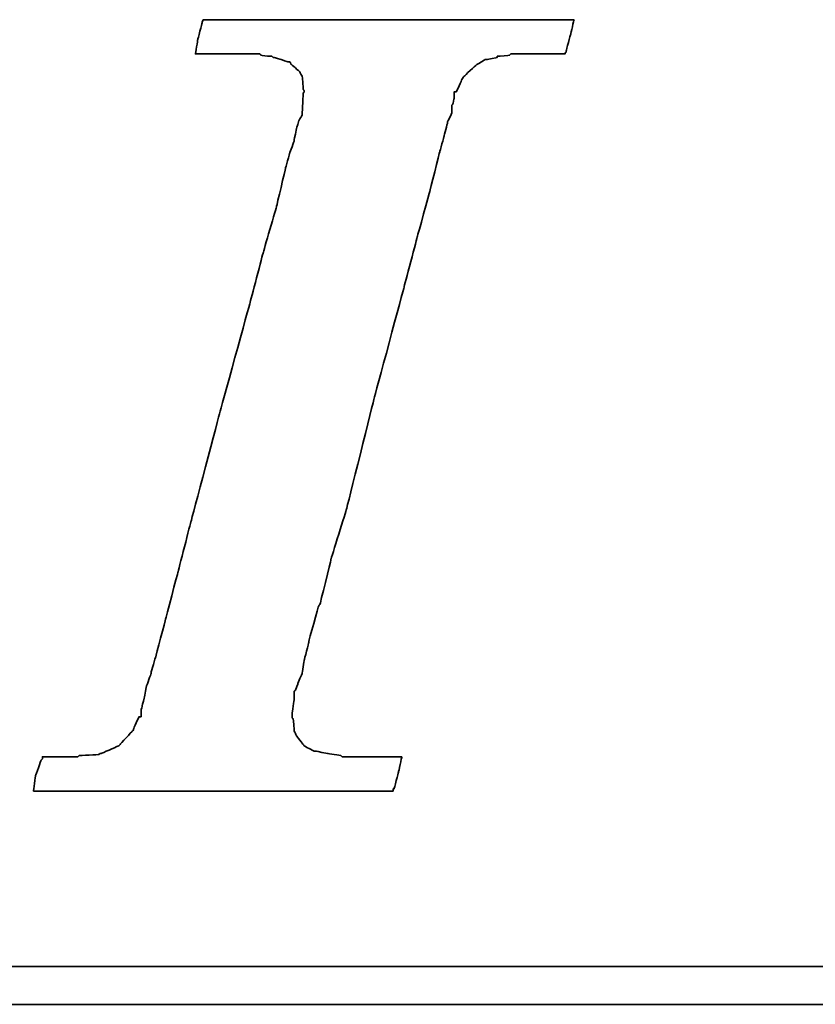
# Model space of a CAD drawing. Header units: millimetres. Extents: x 1 to 139, y 1 to 85.
# Tile 32 of 49: x 121.59 to 122.61, y 41.61 to 42.86. Entities that reach past the tile are written whole.
import ezdxf

# ---------------------------------------------------------------- set-up
doc = ezdxf.new("R2010")
doc.units = ezdxf.units.MM
doc.header["$LTSCALE"] = 0.05
doc.layers.add('DIM', color=4, linetype='CONTINUOUS')
doc.layers.add('layer 1', color=7, linetype='CONTINUOUS')

# ---------------------------------------------------------------- blocks, each defined once
blk = doc.blocks.new('TBI MOTION logo(完整正式版)')
at = {"layer": 'layer 1', "color": 22, "lineweight": 35}
for points, knots in [([(-40.59125, -7.94375), (-40.59125, -7.94375), (-40.97375, -7.94375), (-40.97375, -7.94375), (-40.97375, -7.94375), (-40.97375, -7.94375), (-41.38125, -7.94375), (-41.38125, -7.94375), (-41.38125, -7.94375), (-41.38125, -7.94375), (-41.54875, -7.94375), (-41.54875, -7.94375), (-41.54875, -7.94375), (-41.54875, -7.94375), (-41.59875, -7.94375), (-41.59875, -7.94375), (-41.59875, -7.94375), (-41.59875, -7.94375), (-41.88375, -7.94375), (-41.88375, -7.94375), (-41.88375, -7.94375), (-41.88375, -7.94375), (-41.90875, -7.91875), (-41.90875, -7.91875), (-41.90875, -7.91875), (-41.90875, -7.91875), (-42.19875, -7.87125), (-42.19875, -7.87125), (-42.19875, -7.87125), (-42.19875, -7.87125), (-42.43875, -7.82375), (-42.43875, -7.82375), (-42.43875, -7.82375), (-42.43875, -7.82375), (-42.45875, -7.82375), (-42.45875, -7.82375), (-42.45875, -7.82375), (-42.45875, -7.82375), (-42.48625, -7.82375), (-42.48625, -7.82375), (-42.48625, -7.82375), (-42.48625, -7.82375), (-42.67625, -7.72375), (-42.67625, -7.72375), (-42.67625, -7.72375), (-42.67625, -7.72375), (-42.70125, -7.70375), (-42.70125, -7.70375), (-42.70125, -7.70375), (-42.70125, -7.70375), (-42.72375, -7.67875), (-42.72375, -7.67875), (-42.72375, -7.67875), (-42.72375, -7.67875), (-42.86875, -7.48875), (-42.86875, -7.48875), (-42.86875, -7.48875), (-42.86875, -7.48875), (-42.89375, -7.43875), (-42.89375, -7.43875), (-42.89375, -7.43875), (-42.89375, -7.43875), (-42.91875, -7.38875), (-42.91875, -7.38875), (-42.91875, -7.38875), (-42.91875, -7.38875), (-42.93875, -7.12875), (-42.93875, -7.12875), (-42.93875, -7.12875), (-42.93875, -7.12875), (-42.96375, -7.10375), (-42.96375, -7.10375), (-42.96375, -7.10375), (-42.96375, -7.10375), (-42.96375, -7.05375), (-42.96375, -7.05375), (-42.96375, -7.05375), (-42.96375, -7.05375), (-42.96375, -7.00875), (-42.96375, -7.00875), (-42.96375, -7.00875), (-42.96375, -7.00875), (-42.91875, -6.69625), (-42.91875, -6.69625), (-42.91875, -6.69625), (-42.91875, -6.69625), (-42.91875, -6.62375), (-42.91875, -6.62375), (-42.91875, -6.62375), (-42.91875, -6.62375), (-42.91875, -6.59625), (-42.91875, -6.59625), (-42.91875, -6.59625), (-42.91875, -6.59625), (-42.91875, -6.57375), (-42.91875, -6.57375), (-42.91875, -6.57375), (-42.91875, -6.57375), (-42.91875, -6.52875), (-42.91875, -6.52875), (-42.91875, -6.52875), (-42.91875, -6.52875), (-42.89375, -6.50375), (-42.89375, -6.50375), (-42.89375, -6.50375), (-42.89375, -6.50375), (-42.84375, -6.38375), (-42.84375, -6.38375), (-42.84375, -6.38375), (-42.84375, -6.38375), (-42.84375, -6.35875), (-42.84375, -6.35875), (-42.84375, -6.35875), (-42.84375, -6.35875), (-42.74625, -6.14375), (-42.74625, -6.14375), (-42.74625, -6.14375), (-42.74625, -6.14375), (-42.70125, -5.85375), (-42.70125, -5.85375), (-42.70125, -5.85375), (-42.70125, -5.85375), (-42.60375, -5.47125), (-42.60375, -5.47125), (-42.60375, -5.47125), (-42.60375, -5.47125), (-42.60375, -5.44875), (-42.60375, -5.44875), (-42.60375, -5.44875), (-42.60375, -5.44875), (-42.38875, -4.67875), (-42.38875, -4.67875), (-42.38875, -4.67875), (-42.38875, -4.67875), (-42.36375, -4.65375), (-42.36375, -4.65375), (-42.36375, -4.65375), (-42.36375, -4.65375), (-42.12375, -3.69625), (-42.12375, -3.69625), (-42.12375, -3.69625), (-42.12375, -3.69625), (-42.12375, -3.67374), (-42.12375, -3.67374), (-42.12375, -3.67374), (-42.12375, -3.67374), (-41.78875, -2.59374), (-41.78875, -2.59374), (-41.78875, -2.59374), (-41.78875, -2.59374), (-41.18875, -0.19375), (-41.18875, -0.19375), (-41.18875, -0.19375), (-41.18875, -0.19375), (-40.54375, 2.20624), (-40.54375, 2.20624), (-40.54375, 2.20624), (-40.54375, 2.20624), (-40.25375, 3.30875), (-40.25375, 3.30875), (-40.25375, 3.30875), (-40.25375, 3.30875), (-39.98875, 4.27125), (-39.98875, 4.27125), (-39.98875, 4.27125), (-39.98875, 4.27125), (-39.77375, 5.13125), (-39.77375, 5.13125), (-39.77375, 5.13125), (-39.77375, 5.13125), (-39.67875, 5.47125), (-39.67875, 5.47125), (-39.67875, 5.47125), (-39.67875, 5.47125), (-39.60375, 5.75625), (-39.60375, 5.75625), (-39.60375, 5.75625), (-39.60375, 5.75625), (-39.60375, 5.78125), (-39.60375, 5.78125), (-39.60375, 5.78125), (-39.60375, 5.78125), (-39.50875, 5.97125), (-39.50875, 5.97125), (-39.50875, 5.97125), (-39.50875, 5.97125), (-39.50875, 6.13875), (-39.50875, 6.13875), (-39.50875, 6.13875), (-39.50875, 6.13875), (-39.48625, 6.16625), (-39.48625, 6.16625), (-39.48625, 6.16625), (-39.48625, 6.16625), (-39.46125, 6.28625), (-39.46125, 6.28625), (-39.46125, 6.28625), (-39.46125, 6.28625), (-39.46125, 6.42625), (-39.46125, 6.42625), (-39.46125, 6.42625), (-39.46125, 6.42625), (-39.41375, 6.42625), (-39.41375, 6.42625), (-39.41375, 6.42625), (-39.41375, 6.42625), (-39.29375, 6.69125), (-39.29375, 6.69125), (-39.29375, 6.69125), (-39.29375, 6.69125), (-39.26875, 6.74125), (-39.26875, 6.74125), (-39.26875, 6.74125), (-39.26875, 6.74125), (-39.24375, 6.76625), (-39.24375, 6.76625), (-39.24375, 6.76625), (-39.24375, 6.76625), (-38.98375, 7.00624), (-38.98375, 7.00624), (-38.98375, 7.00624), (-38.98375, 7.00624), (-38.95625, 7.02624), (-38.95625, 7.02624), (-38.95625, 7.02624), (-38.95625, 7.02624), (-38.78875, 7.12624), (-38.78875, 7.12624), (-38.78875, 7.12624), (-38.78875, 7.12624), (-38.76375, 7.12624), (-38.76375, 7.12624), (-38.76375, 7.12624), (-38.76375, 7.12624), (-38.74375, 7.12624), (-38.74375, 7.12624), (-38.74375, 7.12624), (-38.74375, 7.12624), (-38.52875, 7.17125), (-38.52875, 7.17125), (-38.52875, 7.17125), (-38.52875, 7.17125), (-38.52875, 7.19624), (-38.52875, 7.19624), (-38.52875, 7.19624), (-38.52875, 7.19624), (-38.50375, 7.19624), (-38.50375, 7.19624), (-38.50375, 7.19624), (-38.50375, 7.19624), (-38.26125, 7.21875), (-38.26125, 7.21875), (-38.26125, 7.21875), (-38.26125, 7.21875), (-38.23875, 7.24624), (-38.23875, 7.24624), (-38.23875, 7.24624), (-38.23875, 7.24624), (-38.21625, 7.24624), (-38.21625, 7.24624), (-38.21625, 7.24624), (-38.21625, 7.24624), (-38.18875, 7.24624), (-38.18875, 7.24624), (-38.18875, 7.24624), (-38.18875, 7.24624), (-37.90375, 7.24624), (-37.90375, 7.24624), (-37.90375, 7.24624), (-37.90375, 7.24624), (-37.85375, 7.24624), (-37.85375, 7.24624), (-37.85375, 7.24624), (-37.85375, 7.24624), (-37.75875, 7.24624), (-37.75875, 7.24624), (-37.75875, 7.24624), (-37.75875, 7.24624), (-37.42375, 7.24624), (-37.42375, 7.24624), (-37.42375, 7.24624), (-37.42375, 7.24624), (-37.08875, 7.24624), (-37.08875, 7.24624), (-37.08875, 7.24624), (-37.08875, 7.24624), (-37.06375, 7.24624), (-37.06375, 7.24624), (-37.06375, 7.24624), (-37.06375, 7.24624), (-37.06375, 7.26624), (-37.06375, 7.26624), (-37.06375, 7.26624), (-37.06375, 7.26624), (-37.03875, 7.29125), (-37.03875, 7.29125), (-37.03875, 7.29125), (-37.03875, 7.29125), (-37.03875, 7.31625), (-37.03875, 7.31625), (-37.03875, 7.31625), (-37.03875, 7.31625), (-36.94125, 7.67625), (-36.94125, 7.67625), (-36.94125, 7.67625), (-36.94125, 7.67625), (-36.86875, 7.98625), (-36.86875, 7.98625), (-36.86875, 7.98625), (-36.86875, 7.98625), (-36.98875, 7.98625), (-36.98875, 7.98625), (-36.98875, 7.98625), (-36.98875, 7.98625), (-37.42375, 7.98625), (-37.42375, 7.98625), (-37.42375, 7.98625), (-37.42375, 7.98625), (-37.94875, 7.98625), (-37.94875, 7.98625), (-37.94875, 7.98625), (-37.94875, 7.98625), (-38.57375, 7.98625), (-38.57375, 7.98625), (-38.57375, 7.98625), (-38.57375, 7.98625), (-39.29375, 7.98625), (-39.29375, 7.98625), (-39.29375, 7.98625), (-39.29375, 7.98625), (-40.82875, 7.98625), (-40.82875, 7.98625), (-40.82875, 7.98625), (-40.82875, 7.98625), (-42.36375, 7.98625), (-42.36375, 7.98625), (-42.36375, 7.98625), (-42.36375, 7.98625), (-43.08375, 7.98625), (-43.08375, 7.98625), (-43.08375, 7.98625), (-43.08375, 7.98625), (-43.70875, 7.98625), (-43.70875, 7.98625), (-43.70875, 7.98625), (-43.70875, 7.98625), (-44.23375, 7.98625), (-44.23375, 7.98625), (-44.23375, 7.98625), (-44.23375, 7.98625), (-44.66875, 7.98625), (-44.66875, 7.98625), (-44.66875, 7.98625), (-44.66875, 7.98625), (-44.88375, 7.98625), (-44.88375, 7.98625), (-44.88375, 7.98625), (-44.88375, 7.98625), (-44.90875, 7.94125), (-44.90875, 7.94125), (-44.90875, 7.94125), (-44.90875, 7.94125), (-44.90875, 7.91625), (-44.90875, 7.91625), (-44.90875, 7.91625), (-44.90875, 7.91625), (-45.00375, 7.55625), (-45.00375, 7.55625), (-45.00375, 7.55625), (-45.00375, 7.55625), (-45.05375, 7.24624), (-45.05375, 7.24624), (-45.05375, 7.24624), (-45.05375, 7.24624), (-44.61875, 7.24624), (-44.61875, 7.24624), (-44.61875, 7.24624), (-44.61875, 7.24624), (-44.11375, 7.24624), (-44.11375, 7.24624), (-44.11375, 7.24624), (-44.11375, 7.24624), (-43.99375, 7.24624), (-43.99375, 7.24624), (-43.99375, 7.24624), (-43.99375, 7.24624), (-43.94625, 7.24624), (-43.94625, 7.24624), (-43.94625, 7.24624), (-43.94625, 7.24624), (-43.92374, 7.24624), (-43.92374, 7.24624), (-43.92374, 7.24624), (-43.92374, 7.24624), (-43.65875, 7.24624), (-43.65875, 7.24624), (-43.65875, 7.24624), (-43.65875, 7.24624), (-43.63875, 7.21875), (-43.63875, 7.21875), (-43.63875, 7.21875), (-43.63875, 7.21875), (-43.46875, 7.19624), (-43.46875, 7.19624), (-43.46875, 7.19624), (-43.46875, 7.19624), (-43.39875, 7.19624), (-43.39875, 7.19624), (-43.39875, 7.19624), (-43.39875, 7.19624), (-43.37125, 7.17125), (-43.37125, 7.17125), (-43.37125, 7.17125), (-43.37125, 7.17125), (-43.34875, 7.17125), (-43.34875, 7.17125), (-43.34875, 7.17125), (-43.34875, 7.17125), (-43.20375, 7.12624), (-43.20375, 7.12624), (-43.20375, 7.12624), (-43.20375, 7.12624), (-43.05875, 7.07624), (-43.05875, 7.07624), (-43.05875, 7.07624), (-43.05875, 7.07624), (-43.01375, 7.07624), (-43.01375, 7.07624), (-43.01375, 7.07624), (-43.01375, 7.07624), (-42.98875, 7.02624), (-42.98875, 7.02624), (-42.98875, 7.02624), (-42.98875, 7.02624), (-42.79875, 6.86125), (-42.79875, 6.86125), (-42.79875, 6.86125), (-42.79875, 6.86125), (-42.77375, 6.81125), (-42.77375, 6.81125), (-42.77375, 6.81125), (-42.77375, 6.81125), (-42.74625, 6.76625), (-42.74625, 6.76625), (-42.74625, 6.76625), (-42.74625, 6.76625), (-42.72375, 6.47625), (-42.72375, 6.47625), (-42.72375, 6.47625), (-42.72375, 6.47625), (-42.70125, 6.45124), (-42.70125, 6.45124), (-42.70125, 6.45124), (-42.70125, 6.45124), (-42.70125, 6.42625), (-42.70125, 6.42625), (-42.70125, 6.42625), (-42.70125, 6.42625), (-42.72375, 6.40625), (-42.72375, 6.40625), (-42.72375, 6.40625), (-42.72375, 6.40625), (-42.74625, 5.97125), (-42.74625, 5.97125), (-42.74625, 5.97125), (-42.74625, 5.97125), (-42.74625, 5.94625), (-42.74625, 5.94625), (-42.74625, 5.94625), (-42.74625, 5.94625), (-42.74625, 5.92625), (-42.74625, 5.92625), (-42.74625, 5.92625), (-42.74625, 5.92625), (-42.77375, 5.87625), (-42.77375, 5.87625), (-42.77375, 5.87625), (-42.77375, 5.87625), (-42.81875, 5.80625), (-42.81875, 5.80625), (-42.81875, 5.80625), (-42.81875, 5.80625), (-42.86875, 5.63625), (-42.86875, 5.63625), (-42.86875, 5.63625), (-42.86875, 5.63625), (-42.91875, 5.39625), (-42.91875, 5.39625), (-42.91875, 5.39625), (-42.91875, 5.39625), (-42.91875, 5.37124), (-42.91875, 5.37124), (-42.91875, 5.37124), (-42.91875, 5.37124), (-43.01375, 5.10874), (-43.01375, 5.10874), (-43.01375, 5.10874), (-43.01375, 5.10874), (-43.10875, 4.77124), (-43.10875, 4.77124), (-43.10875, 4.77124), (-43.10875, 4.77124), (-43.29875, 3.95625), (-43.29875, 3.95625), (-43.29875, 3.95625), (-43.29875, 3.95625), (-43.58875, 2.95125), (-43.58875, 2.95125), (-43.58875, 2.95125), (-43.58875, 2.95125), (-43.87375, 1.87125), (-43.87375, 1.87125), (-43.87375, 1.87125), (-43.87375, 1.87125), (-44.52625, -0.50374), (-44.52625, -0.50374), (-44.52625, -0.50374), (-44.52625, -0.50374), (-45.14875, -2.85375), (-45.14875, -2.85375), (-45.14875, -2.85375), (-45.14875, -2.85375), (-45.43375, -3.95875), (-45.43375, -3.95875), (-45.43375, -3.95875), (-45.43375, -3.95875), (-45.69875, -4.96875), (-45.69875, -4.96875), (-45.69875, -4.96875), (-45.69875, -4.96875), (-45.91375, -5.78375), (-45.91375, -5.78375), (-45.91375, -5.78375), (-45.91375, -5.78375), (-46.01375, -6.11875), (-46.01375, -6.11875), (-46.01375, -6.11875), (-46.01375, -6.11875), (-46.01375, -6.14375), (-46.01375, -6.14375), (-46.01375, -6.14375), (-46.01375, -6.14375), (-46.10875, -6.40875), (-46.10875, -6.40875), (-46.10875, -6.40875), (-46.10875, -6.40875), (-46.15375, -6.64875), (-46.15375, -6.64875), (-46.15375, -6.64875), (-46.15375, -6.64875), (-46.20375, -6.83875), (-46.20375, -6.83875), (-46.20375, -6.83875), (-46.20375, -6.83875), (-46.22875, -6.93375), (-46.22875, -6.93375), (-46.22875, -6.93375), (-46.22875, -6.93375), (-46.22875, -7.07875), (-46.22875, -7.07875), (-46.22875, -7.07875), (-46.22875, -7.07875), (-46.27375, -7.07875), (-46.27375, -7.07875), (-46.27375, -7.07875), (-46.27375, -7.07875), (-46.39375, -7.34375), (-46.39375, -7.34375), (-46.39375, -7.34375), (-46.39375, -7.34375), (-46.39375, -7.36875), (-46.39375, -7.36875), (-46.39375, -7.36875), (-46.39375, -7.36875), (-46.42125, -7.38875), (-46.42125, -7.38875), (-46.42125, -7.38875), (-46.42125, -7.38875), (-46.68375, -7.67875), (-46.68375, -7.67875), (-46.68375, -7.67875), (-46.68375, -7.67875), (-46.70875, -7.70375), (-46.70875, -7.70375), (-46.70875, -7.70375), (-46.70875, -7.70375), (-46.75375, -7.72375), (-46.75375, -7.72375), (-46.75375, -7.72375), (-46.75375, -7.72375), (-47.08875, -7.87125), (-47.08875, -7.87125), (-47.08875, -7.87125), (-47.08875, -7.87125), (-47.11625, -7.87125), (-47.11625, -7.87125), (-47.11625, -7.87125), (-47.11625, -7.87125), (-47.13875, -7.89375), (-47.13875, -7.89375), (-47.13875, -7.89375), (-47.13875, -7.89375), (-47.56875, -7.91875), (-47.56875, -7.91875), (-47.56875, -7.91875), (-47.56875, -7.91875), (-47.59625, -7.94375), (-47.59625, -7.94375), (-47.59625, -7.94375), (-47.59625, -7.94375), (-47.64375, -7.94375), (-47.64375, -7.94375), (-47.64375, -7.94375), (-47.64375, -7.94375), (-47.73625, -7.94375), (-47.73625, -7.94375), (-47.73625, -7.94375), (-47.73625, -7.94375), (-48.07375, -7.94375), (-48.07375, -7.94375), (-48.07375, -7.94375), (-48.07375, -7.94375), (-48.36125, -7.94375), (-48.36125, -7.94375), (-48.36125, -7.94375), (-48.36125, -7.94375), (-48.36125, -7.96625), (-48.36125, -7.96625), (-48.36125, -7.96625), (-48.36125, -7.96625), (-48.36125, -7.99125), (-48.36125, -7.99125), (-48.36125, -7.99125), (-48.36125, -7.99125), (-48.38875, -8.01375), (-48.38875, -8.01375), (-48.38875, -8.01375), (-48.38875, -8.01375), (-48.50875, -8.34875), (-48.50875, -8.34875), (-48.50875, -8.34875), (-48.50875, -8.34875), (-48.55375, -8.68625), (-48.55375, -8.68625), (-48.55375, -8.68625), (-48.55375, -8.68625), (-48.45875, -8.68625), (-48.45875, -8.68625), (-48.45875, -8.68625), (-48.45875, -8.68625), (-48.07375, -8.68625), (-48.07375, -8.68625), (-48.07375, -8.68625), (-48.07375, -8.68625), (-47.52375, -8.68625), (-47.52375, -8.68625), (-47.52375, -8.68625), (-47.52375, -8.68625), (-46.92375, -8.68625), (-46.92375, -8.68625), (-46.92375, -8.68625), (-46.92375, -8.68625), (-46.25375, -8.68625), (-46.25375, -8.68625), (-46.25375, -8.68625), (-46.25375, -8.68625), (-46.20375, -8.68625), (-46.20375, -8.68625), (-46.20375, -8.68625), (-46.20375, -8.68625), (-44.71375, -8.68625), (-44.71375, -8.68625), (-44.71375, -8.68625), (-44.71375, -8.68625), (-43.22875, -8.68625), (-43.22875, -8.68625), (-43.22875, -8.68625), (-43.22875, -8.68625), (-42.55875, -8.68625), (-42.55875, -8.68625), (-42.55875, -8.68625), (-42.55875, -8.68625), (-42.50875, -8.68625), (-42.50875, -8.68625), (-42.50875, -8.68625), (-42.50875, -8.68625), (-41.93375, -8.68625), (-41.93375, -8.68625), (-41.93375, -8.68625), (-41.93375, -8.68625), (-41.38125, -8.68625), (-41.38125, -8.68625), (-41.38125, -8.68625), (-41.38125, -8.68625), (-40.97375, -8.68625), (-40.97375, -8.68625), (-40.97375, -8.68625), (-40.97375, -8.68625), (-40.78125, -8.68625), (-40.78125, -8.68625), (-40.78125, -8.68625), (-40.78125, -8.68625), (-40.78125, -8.63875), (-40.78125, -8.63875), (-40.78125, -8.63875), (-40.78125, -8.63875), (-40.75875, -8.63875), (-40.75875, -8.63875), (-40.75875, -8.63875), (-40.75875, -8.63875), (-40.66375, -8.27875), (-40.66375, -8.27875), (-40.66375, -8.27875), (-40.66375, -8.27875), (-40.59125, -7.94375), (-40.59125, -7.94375)], [0, 0, 0, 0, 0.00558659, 0.00558659, 0.00558659, 0.0055866, 0.01117318, 0.01117318, 0.01117318, 0.01117319, 0.01675978, 0.01675978, 0.01675978, 0.01675979, 0.02234637, 0.02234637, 0.02234637, 0.02234638, 0.02793296, 0.02793296, 0.02793296, 0.02793297, 0.03351955, 0.03351955, 0.03351955, 0.03351956, 0.03910615, 0.03910615, 0.03910615, 0.03910616, 0.04469274, 0.04469274, 0.04469274, 0.04469275, 0.05027933, 0.05027933, 0.05027933, 0.05027934, 0.05586592, 0.05586592, 0.05586592, 0.05586593, 0.06145251, 0.06145251, 0.06145251, 0.06145252, 0.06703911, 0.06703911, 0.06703911, 0.06703912, 0.0726257, 0.0726257, 0.0726257, 0.07262571, 0.07821229, 0.07821229, 0.07821229, 0.0782123, 0.08379888, 0.08379888, 0.08379888, 0.08379889, 0.08938547, 0.08938547, 0.08938547, 0.08938548, 0.09497207, 0.09497207, 0.09497207, 0.09497208, 0.10055866, 0.10055866, 0.10055866, 0.10055867, 0.10614525, 0.10614525, 0.10614525, 0.10614526, 0.11173184, 0.11173184, 0.11173184, 0.11173185, 0.11731844, 0.11731844, 0.11731844, 0.11731845, 0.12290503, 0.12290503, 0.12290503, 0.12290504, 0.12849162, 0.12849162, 0.12849162, 0.12849163, 0.13407821, 0.13407821, 0.13407821, 0.13407822, 0.1396648, 0.1396648, 0.1396648, 0.13966481, 0.1452514, 0.1452514, 0.1452514, 0.14525141, 0.15083799, 0.15083799, 0.15083799, 0.150838, 0.15642458, 0.15642458, 0.15642458, 0.15642459, 0.16201117, 0.16201117, 0.16201117, 0.16201118, 0.16759777, 0.16759777, 0.16759777, 0.16759778, 0.17318436, 0.17318436, 0.17318436, 0.17318437, 0.17877095, 0.17877095, 0.17877095, 0.17877096, 0.18435754, 0.18435754, 0.18435754, 0.18435755, 0.18994413, 0.18994413, 0.18994413, 0.18994414, 0.19553073, 0.19553073, 0.19553073, 0.19553074, 0.20111732, 0.20111732, 0.20111732, 0.20111733, 0.20670391, 0.20670391, 0.20670391, 0.20670392, 0.2122905, 0.2122905, 0.2122905, 0.21229051, 0.21787709, 0.21787709, 0.21787709, 0.2178771, 0.22346369, 0.22346369, 0.22346369, 0.2234637, 0.22905028, 0.22905028, 0.22905028, 0.22905029, 0.23463687, 0.23463687, 0.23463687, 0.23463688, 0.24022346, 0.24022346, 0.24022346, 0.24022347, 0.24581006, 0.24581006, 0.24581006, 0.24581007, 0.25139665, 0.25139665, 0.25139665, 0.25139666, 0.25698324, 0.25698324, 0.25698324, 0.25698325, 0.26256983, 0.26256983, 0.26256983, 0.26256984, 0.26815642, 0.26815642, 0.26815642, 0.26815643, 0.27374302, 0.27374302, 0.27374302, 0.27374303, 0.27932961, 0.27932961, 0.27932961, 0.27932962, 0.2849162, 0.2849162, 0.2849162, 0.28491621, 0.29050279, 0.29050279, 0.29050279, 0.2905028, 0.29608939, 0.29608939, 0.29608939, 0.2960894, 0.30167598, 0.30167598, 0.30167598, 0.30167599, 0.30726257, 0.30726257, 0.30726257, 0.30726258, 0.31284916, 0.31284916, 0.31284916, 0.31284917, 0.31843575, 0.31843575, 0.31843575, 0.31843576, 0.32402235, 0.32402235, 0.32402235, 0.32402236, 0.32960894, 0.32960894, 0.32960894, 0.32960895, 0.33519553, 0.33519553, 0.33519553, 0.33519554, 0.34078212, 0.34078212, 0.34078212, 0.34078213, 0.34636872, 0.34636872, 0.34636872, 0.34636873, 0.35195531, 0.35195531, 0.35195531, 0.35195532, 0.3575419, 0.3575419, 0.3575419, 0.35754191, 0.36312849, 0.36312849, 0.36312849, 0.3631285, 0.36871508, 0.36871508, 0.36871508, 0.36871509, 0.37430168, 0.37430168, 0.37430168, 0.37430169, 0.37988827, 0.37988827, 0.37988827, 0.37988828, 0.38547486, 0.38547486, 0.38547486, 0.38547487, 0.39106145, 0.39106145, 0.39106145, 0.39106146, 0.39664804, 0.39664804, 0.39664804, 0.39664805, 0.40223464, 0.40223464, 0.40223464, 0.40223465, 0.40782123, 0.40782123, 0.40782123, 0.40782124, 0.41340782, 0.41340782, 0.41340782, 0.41340783, 0.41899441, 0.41899441, 0.41899441, 0.41899442, 0.42458101, 0.42458101, 0.42458101, 0.42458102, 0.4301676, 0.4301676, 0.4301676, 0.43016761, 0.43575419, 0.43575419, 0.43575419, 0.4357542, 0.44134078, 0.44134078, 0.44134078, 0.44134079, 0.44692737, 0.44692737, 0.44692737, 0.44692738, 0.45251397, 0.45251397, 0.45251397, 0.45251398, 0.45810056, 0.45810056, 0.45810056, 0.45810057, 0.46368715, 0.46368715, 0.46368715, 0.46368716, 0.46927374, 0.46927374, 0.46927374, 0.46927375, 0.47486034, 0.47486034, 0.47486034, 0.47486035, 0.48044693, 0.48044693, 0.48044693, 0.48044694, 0.48603352, 0.48603352, 0.48603352, 0.48603353, 0.49162011, 0.49162011, 0.49162011, 0.49162012, 0.4972067, 0.4972067, 0.4972067, 0.49720671, 0.5027933, 0.5027933, 0.5027933, 0.50279331, 0.50837989, 0.50837989, 0.50837989, 0.5083799, 0.51396648, 0.51396648, 0.51396648, 0.51396649, 0.51955307, 0.51955307, 0.51955307, 0.51955308, 0.52513966, 0.52513966, 0.52513966, 0.52513967, 0.53072626, 0.53072626, 0.53072626, 0.53072627, 0.53631285, 0.53631285, 0.53631285, 0.53631286, 0.54189944, 0.54189944, 0.54189944, 0.54189945, 0.54748603, 0.54748603, 0.54748603, 0.54748604, 0.55307263, 0.55307263, 0.55307263, 0.55307264, 0.55865922, 0.55865922, 0.55865922, 0.55865923, 0.56424581, 0.56424581, 0.56424581, 0.56424582, 0.5698324, 0.5698324, 0.5698324, 0.56983241, 0.57541899, 0.57541899, 0.57541899, 0.575419, 0.58100559, 0.58100559, 0.58100559, 0.5810056, 0.58659218, 0.58659218, 0.58659218, 0.58659219, 0.59217877, 0.59217877, 0.59217877, 0.59217878, 0.59776536, 0.59776536, 0.59776536, 0.59776537, 0.60335196, 0.60335196, 0.60335196, 0.60335197, 0.60893855, 0.60893855, 0.60893855, 0.60893856, 0.61452514, 0.61452514, 0.61452514, 0.61452515, 0.62011173, 0.62011173, 0.62011173, 0.62011174, 0.62569832, 0.62569832, 0.62569832, 0.62569833, 0.63128492, 0.63128492, 0.63128492, 0.63128493, 0.63687151, 0.63687151, 0.63687151, 0.63687152, 0.6424581, 0.6424581, 0.6424581, 0.64245811, 0.64804469, 0.64804469, 0.64804469, 0.6480447, 0.65363128, 0.65363128, 0.65363128, 0.65363129, 0.65921788, 0.65921788, 0.65921788, 0.65921789, 0.66480447, 0.66480447, 0.66480447, 0.66480448, 0.67039106, 0.67039106, 0.67039106, 0.67039107, 0.67597765, 0.67597765, 0.67597765, 0.67597766, 0.68156425, 0.68156425, 0.68156425, 0.68156426, 0.68715084, 0.68715084, 0.68715084, 0.68715085, 0.69273743, 0.69273743, 0.69273743, 0.69273744, 0.69832402, 0.69832402, 0.69832402, 0.69832403, 0.70391061, 0.70391061, 0.70391061, 0.70391062, 0.70949721, 0.70949721, 0.70949721, 0.70949722, 0.7150838, 0.7150838, 0.7150838, 0.71508381, 0.72067039, 0.72067039, 0.72067039, 0.7206704, 0.72625698, 0.72625698, 0.72625698, 0.72625699, 0.73184358, 0.73184358, 0.73184358, 0.73184359, 0.73743017, 0.73743017, 0.73743017, 0.73743018, 0.74301676, 0.74301676, 0.74301676, 0.74301677, 0.74860335, 0.74860335, 0.74860335, 0.74860336, 0.75418994, 0.75418994, 0.75418994, 0.75418995, 0.75977654, 0.75977654, 0.75977654, 0.75977655, 0.76536313, 0.76536313, 0.76536313, 0.76536314, 0.77094972, 0.77094972, 0.77094972, 0.77094973, 0.77653631, 0.77653631, 0.77653631, 0.77653632, 0.78212291, 0.78212291, 0.78212291, 0.78212292, 0.7877095, 0.7877095, 0.7877095, 0.78770951, 0.79329609, 0.79329609, 0.79329609, 0.7932961, 0.79888268, 0.79888268, 0.79888268, 0.79888269, 0.80446927, 0.80446927, 0.80446927, 0.80446928, 0.81005587, 0.81005587, 0.81005587, 0.81005588, 0.81564246, 0.81564246, 0.81564246, 0.81564247, 0.82122905, 0.82122905, 0.82122905, 0.82122906, 0.82681564, 0.82681564, 0.82681564, 0.82681565, 0.83240223, 0.83240223, 0.83240223, 0.83240224, 0.83798883, 0.83798883, 0.83798883, 0.83798884, 0.84357542, 0.84357542, 0.84357542, 0.84357543, 0.84916201, 0.84916201, 0.84916201, 0.84916202, 0.8547486, 0.8547486, 0.8547486, 0.85474861, 0.8603352, 0.8603352, 0.8603352, 0.86033521, 0.86592179, 0.86592179, 0.86592179, 0.8659218, 0.87150838, 0.87150838, 0.87150838, 0.87150839, 0.87709497, 0.87709497, 0.87709497, 0.87709498, 0.88268156, 0.88268156, 0.88268156, 0.88268157, 0.88826816, 0.88826816, 0.88826816, 0.88826817, 0.89385475, 0.89385475, 0.89385475, 0.89385476, 0.89944134, 0.89944134, 0.89944134, 0.89944135, 0.90502793, 0.90502793, 0.90502793, 0.90502794, 0.91061453, 0.91061453, 0.91061453, 0.91061454, 0.91620112, 0.91620112, 0.91620112, 0.91620113, 0.92178771, 0.92178771, 0.92178771, 0.92178772, 0.9273743, 0.9273743, 0.9273743, 0.92737431, 0.93296089, 0.93296089, 0.93296089, 0.9329609, 0.93854749, 0.93854749, 0.93854749, 0.9385475, 0.94413408, 0.94413408, 0.94413408, 0.94413409, 0.94972067, 0.94972067, 0.94972067, 0.94972068, 0.95530726, 0.95530726, 0.95530726, 0.95530727, 0.96089385, 0.96089385, 0.96089385, 0.96089386, 0.96648045, 0.96648045, 0.96648045, 0.96648046, 0.97206704, 0.97206704, 0.97206704, 0.97206705, 0.97765363, 0.97765363, 0.97765363, 0.97765364, 0.98324022, 0.98324022, 0.98324022, 0.98324023, 0.98882682, 0.98882682, 0.98882682, 0.98882683, 0.99441341, 0.99441341, 0.99441341, 0.99441342, 1, 1, 1, 1]), ([(75.90875, -9.47875), (75.90875, -9.47875), (75.90875, -12.28625), (75.90875, -12.28625), (75.90875, -12.28625), (75.90875, -12.28625), (75.90875, -12.47875), (75.90875, -12.47875), (75.90875, -12.47875), (75.90875, -12.47875), (75.71625, -12.47875), (75.71625, -12.47875), (75.71625, -12.47875), (75.71625, -12.47875), (-88.32875, -12.47875), (-88.32875, -12.47875), (-88.32875, -12.47875), (-88.32875, -12.47875), (-88.32875, -13.29375), (-88.32875, -13.29375), (-88.32875, -13.29375), (-88.32875, -13.29375), (82.89125, -13.29375), (82.89125, -13.29375), (82.89125, -13.29375), (82.89125, -13.29375), (75.90875, -9.47875), (75.90875, -9.47875)], [0, 0, 0, 0, 0.14285714, 0.14285714, 0.14285714, 0.14285715, 0.28571429, 0.28571429, 0.28571429, 0.2857143, 0.42857143, 0.42857143, 0.42857143, 0.42857144, 0.57142857, 0.57142857, 0.57142857, 0.57142858, 0.71428571, 0.71428571, 0.71428571, 0.71428572, 0.85714286, 0.85714286, 0.85714286, 0.85714287, 1, 1, 1, 1])]:
    blk.add_open_spline(points, degree=3, knots=knots, dxfattribs=at)

msp = doc.modelspace()

# ---------------------------------------------------------------- block references
at = {"layer": 'DIM', "color": 7, "xscale": 0.0588462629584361, "yscale": 0.0588462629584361, "zscale": 0.0588462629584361}
msp.add_blockref('TBI MOTION logo(完整正式版)', (124.4677, 42.3886), dxfattribs=at)

doc.saveas('drawing.dxf')
